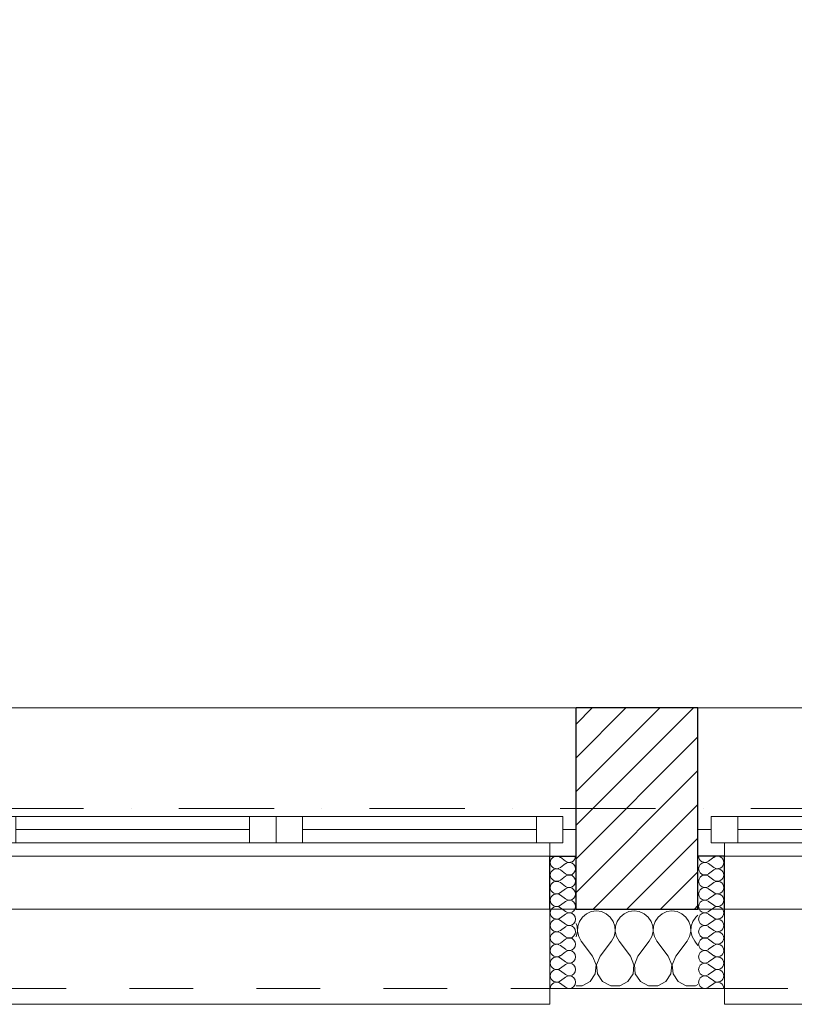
# Model space of a CAD drawing. Header units: millimetres. Extents: x 172139 to 266886, y 89525 to 138225.
# Tile 27 of 72: x 197054 to 198517, y 106825 to 108685. Entities that reach past the tile are written whole.
import ezdxf

# ---------------------------------------------------------------- set-up
doc = ezdxf.new("R2010")
doc.units = ezdxf.units.MM
doc.header["$MEASUREMENT"] = 0
doc.linetypes.add('Kropki i Kreski', pattern=[360, 180, -90, 0, -90])
doc.linetypes.add('Przerywana', pattern=[240, 120, -120])
for name, color, linetype in [('Konstrukcja - Siatki mod', 7, 'Continuous'), ('KR_INW', 7, 'Continuous'), ('NAPIS_SODON', 7, 'Continuous'), ('Okna ArchiCADa', 7, 'Continuous')]:
    doc.layers.add(name, color=color, linetype=linetype)
doc.layers.add('Konstrukcja - Siatki mod_Nr_pióra__48', color=7, linetype='Continuous', lineweight=15, true_color=0xa80f02)
doc.layers.add('KR_INW_Nr_pióra__102', color=7, linetype='Continuous', lineweight=5, true_color=0xcccccc)
for name, color, linetype, lineweight in [('KR_INW_Nr_pióra__101', 252, 'Continuous', 5), ('KR_INW_Nr_pióra__27', 7, 'Continuous', 25), ('KR_INW_Nr_pióra__47', 7, 'Continuous', 15), ('NAPIS_SODON_Nr_pióra__1', 7, 'Continuous', 13), ('Okna ArchiCADa_Nr_pióra__1', 7, 'Continuous', 13), ('Okna ArchiCADa_Nr_pióra__27', 7, 'Continuous', 25)]:
    doc.layers.add(name, color=color, linetype=linetype, lineweight=lineweight)

# ---------------------------------------------------------------- blocks, each defined once
blk = doc.blocks.new('Strop_1', base_point=(179225, 121523.3))
at = {"layer": 'NAPIS_SODON_Nr_pióra__1', "linetype": 'Continuous', "flags": 128}
blk.add_lwpolyline([(179225, 121523.3), (179225.9, 107003.8), (250898.3, 107008.3), (250897.4, 121527.8)], close=True, dxfattribs=at)
blk = doc.blocks.new('*X147')
at = {"layer": 'KR_INW_Nr_pióra__102', "linetype": 'Continuous'}
for p, q in [((198124.1, 106996.2), (198116.5, 106989.9)), ((198133.1, 107000.2), (198124.1, 106996.2)), ((198142.9, 107001.6), (198133.1, 107000.2)), ((198152.6, 107000.2), (198142.9, 107001.6)), ((198161.6, 106996.2), (198152.6, 107000.2)), ((198169.2, 106989.9), (198161.6, 106996.2)), ((198195.5, 106996.2), (198187.9, 106989.9)), ((198204.5, 107000.2), (198195.5, 106996.2)), ((198214.3, 107001.6), (198204.5, 107000.2)), ((198224, 107000.2), (198214.3, 107001.6)), ((198233.1, 106996.2), (198224, 107000.2)), ((198240.6, 106989.9), (198233.1, 106996.2)), ((198266.9, 106996.2), (198259.4, 106989.9)), ((198276, 107000.2), (198266.9, 106996.2)), ((198285.7, 107001.6), (198276, 107000.2)), ((198295.5, 107000.2), (198285.7, 107001.6)), ((198304.5, 106996.2), (198295.5, 107000.2)), ((198312.1, 106989.9), (198304.5, 106996.2)), ((198334.8, 106993.3), (198330.8, 106989.9)), ((198106.5, 106972.5), (198104.7, 106978)), ((198107, 106962.6), (198106.5, 106972.5)), ((198107.8, 106972.5), (198107.3, 106962.6)), ((198110.9, 106981.8), (198107.8, 106972.5)), ((198116.5, 106989.9), (198110.9, 106981.8)), ((198174.8, 106981.8), (198169.2, 106989.9)), ((198177.9, 106972.5), (198174.8, 106981.8)), ((198178.4, 106962.6), (198177.9, 106972.5)), ((198179.2, 106972.5), (198178.7, 106962.6)), ((198182.3, 106981.8), (198179.2, 106972.5)), ((198187.9, 106989.9), (198182.3, 106981.8)), ((198246.2, 106981.8), (198240.6, 106989.9)), ((198249.4, 106972.5), (198246.2, 106981.8)), ((198249.9, 106962.6), (198249.4, 106972.5)), ((198250.6, 106972.5), (198250.1, 106962.6)), ((198253.8, 106981.8), (198250.6, 106972.5)), ((198259.4, 106989.9), (198253.8, 106981.8)), ((198317.7, 106981.8), (198312.1, 106989.9)), ((198320.8, 106972.5), (198317.7, 106981.8)), ((198321.3, 106962.6), (198320.8, 106972.5)), ((198322.1, 106972.5), (198321.6, 106962.6)), ((198325.2, 106981.8), (198322.1, 106972.5)), ((198330.8, 106989.9), (198325.2, 106981.8)), ((198104.8, 106953.1), (198107, 106962.6)), ((198107.3, 106962.6), (198109.5, 106953.1)), ((198176.2, 106953.1), (198178.4, 106962.6)), ((198178.7, 106962.6), (198180.9, 106953.1)), ((198247.6, 106953.1), (198249.9, 106962.6)), ((198250.1, 106962.6), (198252.4, 106953.1)), ((198319.1, 106953.1), (198321.3, 106962.6)), ((198321.6, 106962.6), (198323.8, 106953.1)), ((198104.7, 106952.9), (198104.8, 106953.1)), ((198109.5, 106953.1), (198114.3, 106944.4)), ((198135.7, 106915.9), (198114.3, 106944.4)), ((198150, 106915.9), (198171.4, 106944.4)), ((198171.4, 106944.4), (198176.2, 106953.1)), ((198180.9, 106953.1), (198185.7, 106944.4)), ((198207.1, 106915.9), (198185.7, 106944.4)), ((198221.4, 106915.9), (198242.9, 106944.4)), ((198242.9, 106944.4), (198247.6, 106953.1)), ((198252.4, 106953.1), (198257.1, 106944.4)), ((198278.6, 106915.9), (198257.1, 106944.4)), ((198292.9, 106915.9), (198314.3, 106944.4)), ((198314.3, 106944.4), (198319.1, 106953.1)), ((198323.8, 106953.1), (198328.6, 106944.4)), ((198334.8, 106936.1), (198328.6, 106944.4)), ((198142.4, 106899.8), (198135.7, 106915.9)), ((198140.8, 106882.5), (198142.4, 106899.8)), ((198150, 106915.9), (198143.3, 106899.8)), ((198143.3, 106899.8), (198144.9, 106882.5)), ((198213.9, 106899.8), (198207.1, 106915.9)), ((198212.2, 106882.5), (198213.9, 106899.8)), ((198221.4, 106915.9), (198214.7, 106899.8)), ((198214.7, 106899.8), (198216.3, 106882.5)), ((198285.3, 106899.8), (198278.6, 106915.9)), ((198283.7, 106882.5), (198285.3, 106899.8)), ((198292.9, 106915.9), (198286.1, 106899.8)), ((198286.1, 106899.8), (198287.8, 106882.5)), ((198131.2, 106868), (198140.8, 106882.5)), ((198144.9, 106882.5), (198154.5, 106868)), ((198202.6, 106868), (198212.2, 106882.5)), ((198216.3, 106882.5), (198226, 106868)), ((198274, 106868), (198283.7, 106882.5)), ((198287.8, 106882.5), (198297.4, 106868)), ((198115.8, 106859.8), (198131.2, 106868)), ((198154.5, 106868), (198169.9, 106859.8)), ((198187.3, 106859.8), (198202.6, 106868)), ((198226, 106868), (198241.3, 106859.8)), ((198258.7, 106859.8), (198274, 106868)), ((198297.4, 106868), (198312.7, 106859.8)), ((198330.1, 106859.8), (198334.8, 106862.3)), ((198104.7, 106859.8), (198115.8, 106859.8)), ((198169.9, 106859.8), (198187.3, 106859.8)), ((198241.3, 106859.8), (198258.7, 106859.8)), ((198312.7, 106859.8), (198330.1, 106859.8))]:
    blk.add_line(p, q, dxfattribs=at)
blk = doc.blocks.new('*X178')
at = {"layer": 'KR_INW_Nr_pióra__102', "linetype": 'Continuous'}
for p, q in [((198084.4, 107095.6), (198074.9, 107102.8)), ((198084.4, 107090.9), (198074.9, 107083.7)), ((198084.4, 107071.8), (198074.9, 107079)), ((198084.4, 107067), (198074.9, 107059.9)), ((198084.4, 107048), (198074.9, 107055.1)), ((198084.4, 107043.2), (198074.9, 107036.1)), ((198084.4, 107024.2), (198074.9, 107031.3)), ((198084.4, 107019.4), (198074.9, 107012.3)), ((198084.4, 107000.4), (198074.9, 107007.5)), ((198084.4, 106995.6), (198074.9, 106988.5)), ((198084.4, 106976.6), (198074.9, 106983.7)), ((198084.4, 106971.8), (198074.9, 106964.7)), ((198084.4, 106952.8), (198074.9, 106959.9)), ((198084.4, 106948), (198074.9, 106940.9)), ((198084.4, 106929), (198074.9, 106936.1)), ((198084.4, 106924.2), (198074.9, 106917)), ((198084.4, 106905.1), (198074.9, 106912.3)), ((198084.4, 106900.4), (198074.9, 106893.2)), ((198084.4, 106881.3), (198074.9, 106888.5)), ((198084.4, 106876.6), (198074.9, 106869.4)), ((198084.4, 106857.5), (198074.9, 106864.7))]:
    blk.add_line(p, q, dxfattribs=at)
for centre, start, end in [((198067.8, 107093.2), 53.1301, 180), ((198091.6, 107105.1), 233.1301, 0), ((198067.8, 107093.2), 180, 306.8699), ((198091.6, 107081.3), 233.1301, 126.8699), ((198067.8, 107069.4), 53.1301, 180), ((198067.8, 107069.4), 180, 306.8699), ((198091.6, 107057.5), 233.1301, 126.8699), ((198067.8, 107045.6), 53.1301, 180), ((198067.8, 107045.6), 180, 306.8699), ((198067.8, 107021.8), 53.1301, 180), ((198091.6, 107033.7), 233.1301, 126.8699), ((198067.8, 107021.8), 180, 306.8699), ((198067.8, 106998), 53.1301, 180), ((198091.6, 107009.9), 233.1301, 126.8699), ((198067.8, 106998), 180, 306.8699), ((198091.6, 106986.1), 233.1301, 126.8699), ((198067.8, 106974.2), 53.1301, 180), ((198067.8, 106974.2), 180, 306.8699), ((198091.6, 106962.3), 233.1301, 126.8699), ((198067.8, 106950.4), 53.1301, 180), ((198067.8, 106950.4), 180, 306.8699), ((198067.8, 106926.6), 53.1301, 180), ((198091.6, 106938.5), 233.1301, 126.8699), ((198067.8, 106926.6), 180, 306.8699), ((198091.6, 106914.7), 233.1301, 126.8699), ((198067.8, 106902.8), 53.1301, 180), ((198067.8, 106902.8), 180, 306.8699), ((198091.6, 106890.9), 233.1301, 126.8699), ((198067.8, 106879), 53.1301, 180), ((198067.8, 106879), 180, 306.8699), ((198091.6, 106867), 233.1301, 126.8699), ((198067.8, 106855.1), 53.1301, 180)]:
    blk.add_arc(centre, 11.9, start, end, dxfattribs=at)
blk = doc.blocks.new('*X179')
at = {"layer": 'KR_INW_Nr_pióra__102', "linetype": 'Continuous'}
for p, q in [((198355, 107095.6), (198364.6, 107102.8)), ((198355, 107090.9), (198364.6, 107083.7)), ((198355, 107071.8), (198364.6, 107079)), ((198355, 107067), (198364.6, 107059.9)), ((198355, 107048), (198364.6, 107055.1)), ((198355, 107043.2), (198364.6, 107036.1)), ((198355, 107024.2), (198364.6, 107031.3)), ((198355, 107019.4), (198364.6, 107012.3)), ((198355, 107000.4), (198364.6, 107007.5)), ((198355, 106995.6), (198364.6, 106988.5)), ((198355, 106976.6), (198364.6, 106983.7)), ((198355, 106971.8), (198364.6, 106964.7)), ((198355, 106952.8), (198364.6, 106959.9)), ((198355, 106948), (198364.6, 106940.9)), ((198355, 106929), (198364.6, 106936.1)), ((198355, 106924.2), (198364.6, 106917)), ((198355, 106905.1), (198364.6, 106912.3)), ((198355, 106900.4), (198364.6, 106893.2)), ((198355, 106881.3), (198364.6, 106888.5)), ((198355, 106876.6), (198364.6, 106869.4)), ((198355, 106857.5), (198364.6, 106864.7))]:
    blk.add_line(p, q, dxfattribs=at)
for centre, start, end in [((198347.9, 107105.1), 180, 306.8699), ((198371.7, 107093.2), 0, 126.8699), ((198347.9, 107081.3), 53.1301, 306.8699), ((198371.7, 107093.2), 233.1301, 0), ((198347.9, 107057.5), 53.1301, 306.8699), ((198371.7, 107069.4), 0, 126.8699), ((198371.7, 107069.4), 233.1301, 0), ((198371.7, 107045.6), 0, 126.8699), ((198347.9, 107033.7), 53.1301, 306.8699), ((198371.7, 107045.6), 233.1301, 0), ((198371.7, 107021.8), 0, 126.8699), ((198347.9, 107009.9), 53.1301, 306.8699), ((198371.7, 107021.8), 233.1301, 0), ((198371.7, 106998), 0, 126.8699), ((198347.9, 106986.1), 53.1301, 306.8699), ((198371.7, 106998), 233.1301, 0), ((198347.9, 106962.3), 53.1301, 306.8699), ((198371.7, 106974.2), 0, 126.8699), ((198371.7, 106974.2), 233.1301, 0), ((198371.7, 106950.4), 0, 126.8699), ((198347.9, 106938.5), 53.1301, 306.8699), ((198371.7, 106950.4), 233.1301, 0), ((198371.7, 106926.6), 0, 126.8699), ((198347.9, 106914.7), 53.1301, 306.8699), ((198371.7, 106926.6), 233.1301, 0), ((198347.9, 106890.9), 53.1301, 306.8699), ((198371.7, 106902.8), 0, 126.8699), ((198371.7, 106902.8), 233.1301, 0), ((198347.9, 106867), 53.1301, 306.8699), ((198371.7, 106879), 0, 126.8699), ((198371.7, 106879), 233.1301, 0), ((198371.7, 106855.1), 0, 126.8699)]:
    blk.add_arc(centre, 11.9, start, end, dxfattribs=at)
blk = doc.blocks.new('Okno dwuskrzydłowe 19_5')
at = {"layer": 'Okna ArchiCADa_Nr_pióra__1', "linetype": 'Continuous'}
for p, q in [((-566.8, 230), (566.8, 230)), ((-541.8, 25), (-491.8, 25)), ((-541.8, -25), (-541.8, 25)), ((-491.8, 25), (-50, 25)), ((-491.8, 25), (-491.8, -25)), ((-491.8, 25), (-50, 25)), ((-50, -25), (-50, 25)), ((-50, 25), (0, 25)), ((0, 25), (0, -25)), ((0, 25), (50, 25)), ((0, -25), (0, 25)), ((50, 25), (491.8, 25)), ((50, 25), (50, -25)), ((50, 25), (491.8, 25)), ((491.8, -25), (491.8, 25)), ((491.8, 25), (541.8, 25)), ((541.8, 25), (541.8, -25)), ((-566.8, 0), (-541.8, 0)), ((-541.8, 0), (-541.8, -25)), ((-491.8, 0), (-50, 0)), ((50, 0), (491.8, 0)), ((541.8, -25), (541.8, 0)), ((541.8, 0), (566.8, 0)), ((-541.8, -25), (-516.8, -25)), ((-491.8, -25), (-541.8, -25)), ((-516.8, -25), (-516.8, -50)), ((-50, -25), (-491.8, -25)), ((0, -25), (-50, -25)), ((50, -25), (0, -25)), ((491.8, -25), (50, -25)), ((541.8, -25), (491.8, -25)), ((516.8, -50), (516.8, -25)), ((516.8, -25), (541.8, -25)), ((-516.8, -50), (-566.8, -50)), ((0, -50), (-516.8, -50)), ((516.8, -50), (0, -50)), ((566.8, -50), (516.8, -50)), ((-516.8, -300), (-516.8, -330)), ((516.8, -330), (516.8, -300)), ((-516.8, -330), (516.8, -330))]:
    blk.add_line(p, q, dxfattribs=at)
at = {"layer": 'Okna ArchiCADa_Nr_pióra__1', "linetype": 'Przerywana'}
blk.add_line((-516.8, -300), (516.8, -300), dxfattribs=at)
at = {"layer": 'Okna ArchiCADa_Nr_pióra__27', "linetype": 'Continuous'}
for p, q in [((-566.8, -50), (-566.8, 0)), ((566.8, -50), (566.8, 0)), ((-516.8, -50), (-566.8, -50)), ((516.8, -50), (566.8, -50))]:
    blk.add_line(p, q, dxfattribs=at)
blk = doc.blocks.new('Ściana_3', base_point=(179075.1, 106855.1))
at = {"layer": 'KR_INW_Nr_pióra__101', "linetype": 'Continuous'}
h = blk.add_hatch(dxfattribs=at)
h.set_pattern_fill('Cegła_licówka', color=256, style=0, pattern_type=2)
h.set_pattern_definition([(45, (0, 0), (-31.819804, 31.819804), [])])
h.paths.add_polyline_path([(198104.7, 107155.1), (198104.7, 107105.1), (198104.7, 107005.1), (198334.8, 107005.1), (198334.8, 107105.1), (198334.8, 107155.1), (198334.8, 107385.1), (198104.7, 107385.1)])
at = {"layer": 'KR_INW_Nr_pióra__27', "linetype": 'Continuous'}
for p, q in [((198104.7, 107155.1), (198104.7, 107385.1)), ((198334.8, 107155.1), (198334.8, 107385.1)), ((198104.7, 107105.1), (198104.7, 107155.1)), ((198334.8, 107105.1), (198334.8, 107155.1)), ((198054.7, 107005.1), (198054.7, 107105.1)), ((198054.7, 107105.1), (198104.7, 107105.1)), ((198104.7, 107005.1), (198104.7, 107105.1)), ((198334.8, 107005.1), (198334.8, 107105.1)), ((198384.8, 107105.1), (198334.8, 107105.1)), ((198384.8, 107005.1), (198384.8, 107105.1)), ((198104.7, 107005.1), (198334.8, 107005.1))]:
    blk.add_line(p, q, dxfattribs=at)
at = {"layer": 'KR_INW_Nr_pióra__27', "linetype": 'Continuous', "flags": 128}
blk.add_lwpolyline([(198334.8, 107385.1), (198104.7, 107385.1)], dxfattribs=at)
at = {"layer": 'KR_INW_Nr_pióra__47', "linetype": 'Continuous'}
for p, q in [((198104.7, 107105.1), (198054.7, 107105.1)), ((198054.7, 107105.1), (198054.7, 106855.1)), ((198334.8, 107105.1), (198384.8, 107105.1)), ((198384.8, 107105.1), (198384.8, 106855.1)), ((198054.7, 106855.1), (198054.7, 107005.1)), ((198384.8, 106855.1), (198384.8, 107005.1)), ((198104.7, 106855.1), (198054.7, 106855.1)), ((198334.8, 106855.1), (198384.8, 106855.1))]:
    blk.add_line(p, q, dxfattribs=at)
at = {"layer": 'KR_INW_Nr_pióra__47', "linetype": 'Continuous', "flags": 128}
blk.add_lwpolyline([(198104.7, 106855.1), (198334.8, 106855.1)], dxfattribs=at)
at = {"layer": 'KR_INW'}
for name in ['*X178', '*X179', '*X147']:
    blk.add_blockref(name, (0, 0), dxfattribs=at)
at = {"layer": 'Okna ArchiCADa', "color": 21, "linetype": 'Continuous', "lineweight": 13, "true_color": 0xff9955, "zscale": 1000}
for p in [(197537.9, 107155.1), (198901.6, 107155.1)]:
    blk.add_blockref('Okno dwuskrzydłowe 19_5', p, dxfattribs=at)
blk = doc.blocks.new('Standardowy znacznik siatki_10')
at = {"layer": 'Konstrukcja - Siatki mod_Nr_pióra__48', "linetype": 'Kropki i Kreski'}
blk.add_line((1000, 0), (72912, 0), dxfattribs=at)

msp = doc.modelspace()

# ---------------------------------------------------------------- block references
at = {"layer": 'Konstrukcja - Siatki mod', "color": 8, "linetype": 'Continuous', "lineweight": 13, "zscale": 1000}
msp.add_blockref('Standardowy znacznik siatki_10', (177989.3, 107195.1), dxfattribs=at)
at = {"layer": 'KR_INW'}
msp.add_blockref('Ściana_3', (179075.1, 106855.1), dxfattribs=at)
at = {"layer": 'NAPIS_SODON', "linetype": 'Continuous'}
msp.add_blockref('Strop_1', (179225, 121523.3), dxfattribs=at)

doc.saveas('drawing.dxf')
